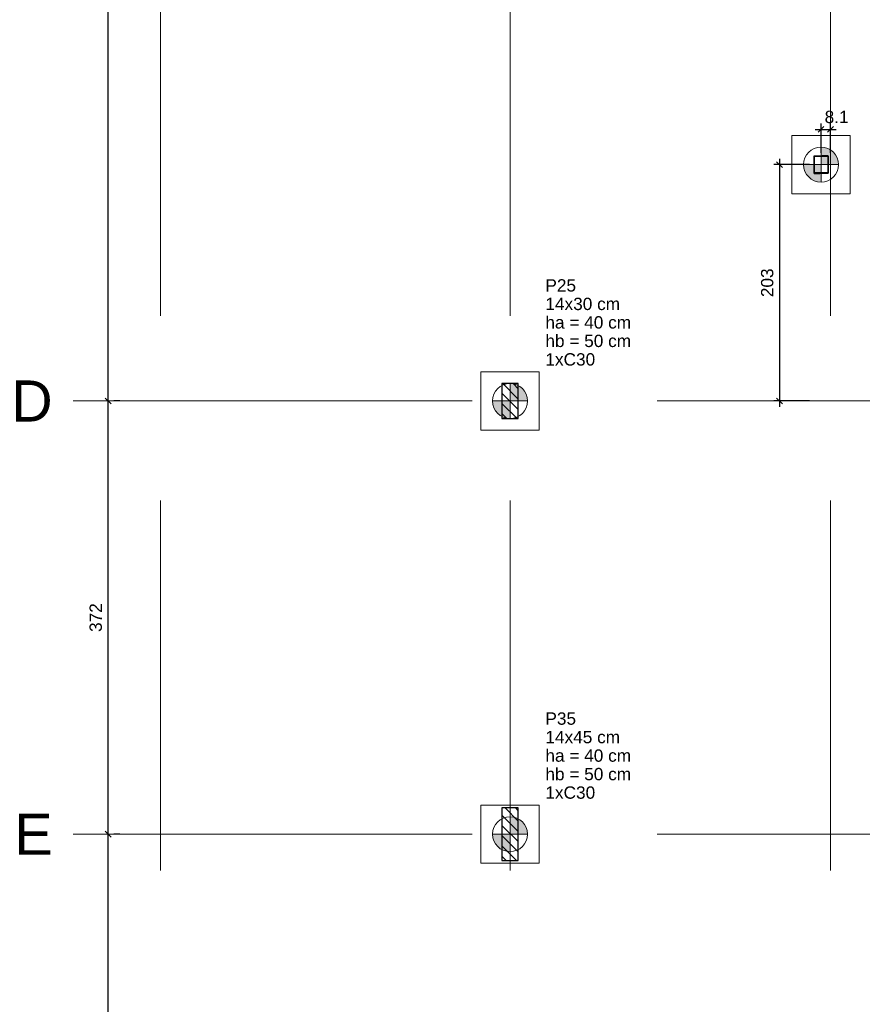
# Model space of a CAD drawing. Header units: millimetres. Extents: x 10906 to 25863, y 1966 to 4861.
# Tile 4 of 163: x 10906 to 10921, y 2935 to 2952. Entities that reach past the tile are written whole.
import ezdxf

# ---------------------------------------------------------------- set-up
doc = ezdxf.new("R2010")
doc.units = ezdxf.units.MM
doc.linetypes.add('DASHED2', pattern=[9.525, 6.35, -3.175])
doc.linetypes.add('DOT2', pattern=[3.175, 0, -3.175])
for name, color, linetype, lineweight in [('LC-Cotas', 4, 'Continuous', 5), ('LC-Eixos', 5, 'DASHED2', 5), ('LC-Estacas dos blocos', 252, 'Continuous', 5), ('LC-Hachuras dos pilares', 8, 'Continuous', 5), ('LC-Seção das fundações', 7, 'Continuous', 5), ('LC-Seção dos pilares', 4, 'Continuous', 30), ('LC-Textos', 7, 'Continuous', 20)]:
    doc.layers.add(name, color=color, linetype=linetype, lineweight=lineweight)
doc.styles.add('Arial', font='arial.ttf')
doc.styles.get("Standard").update_dxf_attribs({"font": 'arial.ttf'})
doc.dimstyles.new('UM_50.000000', dxfattribs={"dimtxt": 0.18, "dimasz": 0.2, "dimexe": 0.2, "dimexo": 0.5, "dimgap": 0, "dimtad": 1, "dimtih": 1, "dimtoh": 1, "dimlfac": 50, "dimzin": 0, "dimdsep": 46, "dimtxsty": 'Standard', "dimcen": 0.09, "dimdle": 0.2, "dimclrd": 256, "dimclre": 256, "dimclrt": 7, "dimazin": 0, "dimtfac": 1, "dimtofl": 0, "dimtmove": 0, "dimatfit": 3, "dimfxl": 1, "dimtolj": 1, "dimtzin": 0, "dimarcsym": 0})
pattern_1 = [(135, (10908.55917, 2930.6675), (-0.08838835, -0.08838835), [])]

# ---------------------------------------------------------------- blocks, each defined once
blk = doc.blocks.new('_Oblique')
at = {"color": 0, "linetype": 'ByBlock', "lineweight": -2}
blk.add_line((-0.5, -0.5), (0.5, 0.5), dxfattribs=at)
blk = doc.blocks.new('*D1367')
at = {"layer": 'Defpoints', "color": 0, "transparency": 16777216}
for p in [(10919.897, 2949.768), (10919.185, 2945.708), (10919.897, 2945.708)]:
    blk.add_point(p, dxfattribs=at)
at = {"layer": 'LC-Cotas', "lineweight": -2, "transparency": 16777216}
for p, q in [((10919.697, 2949.768), (10919.085, 2949.768)), ((10919.185, 2949.868), (10919.185, 2945.608)), ((10919.697, 2945.708), (10919.085, 2945.708))]:
    blk.add_line(p, q, dxfattribs=at)
at = {"layer": 'LC-Cotas', "lineweight": -2, "transparency": 16777216, "xscale": 0.1, "yscale": 0.1, "zscale": 0.1}
for p, rotation in [((10919.185, 2949.768), 90), ((10919.185, 2945.708), 270)]:
    blk.add_blockref('_Oblique', p, dxfattribs=dict(at, rotation=rotation))
at = {"layer": 'LC-Cotas', "color": 7, "transparency": 16777216, "insert": (10918.974, 2947.738), "char_height": 0.2118, "attachment_point": 5, "rotation": 90, "style": 'Arial'}
blk.add_mtext('\\A1;203', dxfattribs=at)
blk = doc.blocks.new('*D1295')
at = {"layer": 'Defpoints', "color": 0, "transparency": 16777216}
for p in [(10920.059, 2950.373), (10919.897, 2949.768), (10920.059, 2949.768)]:
    blk.add_point(p, dxfattribs=at)
at = {"layer": 'LC-Cotas', "lineweight": -2, "transparency": 16777216}
for p, q in [((10919.897, 2949.968), (10919.897, 2950.473)), ((10920.059, 2949.968), (10920.059, 2950.473)), ((10919.797, 2950.373), (10920.159, 2950.373))]:
    blk.add_line(p, q, dxfattribs=at)
at = {"layer": 'LC-Cotas', "lineweight": -2, "transparency": 16777216, "xscale": 0.1, "yscale": 0.1, "zscale": 0.1, "rotation": 180}
blk.add_blockref('_Oblique', (10919.897, 2950.373), dxfattribs=at)
at = {"layer": 'LC-Cotas', "lineweight": -2, "transparency": 16777216, "xscale": 0.1, "yscale": 0.1, "zscale": 0.1}
blk.add_blockref('_Oblique', (10920.059, 2950.373), dxfattribs=at)
at = {"layer": 'LC-Cotas', "color": 7, "transparency": 16777216, "insert": (10920.165, 2950.585), "char_height": 0.2118, "attachment_point": 5, "rotation": 0.0057, "style": 'Arial'}
blk.add_mtext('\\A1;8.1', dxfattribs=at)
blk = doc.blocks.new('*D1315')
at = {"layer": 'Defpoints', "color": 0, "transparency": 16777216}
for p in [(10907.659, 2938.268), (10907.659, 2938.268), (10907.659, 2930.668)]:
    blk.add_point(p, dxfattribs=at)
at = {"layer": 'LC-Cotas', "lineweight": -2, "transparency": 16777216}
for p, q in [((10907.659, 2930.568), (10907.659, 2938.368)), ((10907.859, 2938.268), (10907.759, 2938.268)), ((10907.859, 2930.668), (10907.759, 2930.668))]:
    blk.add_line(p, q, dxfattribs=at)
at = {"layer": 'LC-Cotas', "lineweight": -2, "transparency": 16777216, "xscale": 0.1, "yscale": 0.1, "zscale": 0.1}
for p, rotation in [((10907.659, 2938.268), 90), ((10907.659, 2930.668), 270)]:
    blk.add_blockref('_Oblique', p, dxfattribs=dict(at, rotation=rotation))
at = {"layer": 'LC-Cotas', "color": 7, "transparency": 16777216, "insert": (10907.447, 2934.468), "char_height": 0.2118, "attachment_point": 5, "rotation": 90, "style": 'Arial'}
blk.add_mtext('\\A1;380', dxfattribs=at)
blk = doc.blocks.new('*D1316')
at = {"layer": 'Defpoints', "color": 0, "transparency": 16777216}
for p in [(10907.659, 2945.708), (10907.659, 2945.708), (10907.659, 2938.268)]:
    blk.add_point(p, dxfattribs=at)
at = {"layer": 'LC-Cotas', "lineweight": -2, "transparency": 16777216}
for p, q in [((10907.659, 2938.168), (10907.659, 2945.808)), ((10907.859, 2945.708), (10907.759, 2945.708)), ((10907.859, 2938.268), (10907.759, 2938.268))]:
    blk.add_line(p, q, dxfattribs=at)
at = {"layer": 'LC-Cotas', "lineweight": -2, "transparency": 16777216, "xscale": 0.1, "yscale": 0.1, "zscale": 0.1}
for p, rotation in [((10907.659, 2945.708), 90), ((10907.659, 2938.268), 270)]:
    blk.add_blockref('_Oblique', p, dxfattribs=dict(at, rotation=rotation))
at = {"layer": 'LC-Cotas', "color": 7, "transparency": 16777216, "insert": (10907.447, 2941.988), "char_height": 0.2118, "attachment_point": 5, "rotation": 90, "style": 'Arial'}
blk.add_mtext('\\A1;372', dxfattribs=at)
blk = doc.blocks.new('*D1317')
at = {"layer": 'Defpoints', "color": 0, "transparency": 16777216}
for p in [(10907.659, 2965.328), (10907.659, 2965.328), (10907.659, 2945.708)]:
    blk.add_point(p, dxfattribs=at)
at = {"layer": 'LC-Cotas', "lineweight": -2, "transparency": 16777216}
for p, q in [((10907.659, 2945.608), (10907.659, 2965.428)), ((10907.859, 2965.328), (10907.759, 2965.328)), ((10907.859, 2945.708), (10907.759, 2945.708))]:
    blk.add_line(p, q, dxfattribs=at)
at = {"layer": 'LC-Cotas', "lineweight": -2, "transparency": 16777216, "xscale": 0.1, "yscale": 0.1, "zscale": 0.1}
for p, rotation in [((10907.659, 2965.328), 90), ((10907.659, 2945.708), 270)]:
    blk.add_blockref('_Oblique', p, dxfattribs=dict(at, rotation=rotation))
at = {"layer": 'LC-Cotas', "color": 7, "transparency": 16777216, "insert": (10907.447, 2955.518), "char_height": 0.2118, "attachment_point": 5, "rotation": 90, "style": 'Arial'}
blk.add_mtext('\\A1;981', dxfattribs=at)

msp = doc.modelspace()

# ---------------------------------------------------------------- hatches: boundary and pattern name
at = {"layer": 'LC-Estacas dos blocos', "linetype": 'Continuous'}
for points in [[(10920.19717, 2949.76751), (10920.18695, 2949.84515), (10920.15698, 2949.91751), (10920.1093, 2949.97964), (10920.04717, 2950.02731), (10919.97481, 2950.05728), (10919.89717, 2950.06751), (10919.89717, 2949.76751), (10920.19717, 2949.76751)], [(10919.81952, 2949.47773), (10919.89717, 2949.46751), (10919.89717, 2949.76751), (10919.59717, 2949.76751), (10919.60739, 2949.68986), (10919.63736, 2949.61751), (10919.68504, 2949.55537), (10919.74717, 2949.5077), (10919.81952, 2949.47773)], [(10914.84895, 2945.78515), (10914.81898, 2945.85751), (10914.7713, 2945.91964), (10914.70917, 2945.96731), (10914.63681, 2945.99728), (10914.55917, 2946.00751), (10914.55917, 2945.70751), (10914.85917, 2945.70751), (10914.84895, 2945.78515)], [(10914.48152, 2945.41773), (10914.55917, 2945.40751), (10914.55917, 2945.70751), (10914.25917, 2945.70751), (10914.26939, 2945.62986), (10914.29936, 2945.55751), (10914.34704, 2945.49537), (10914.40917, 2945.4477), (10914.48152, 2945.41773)], [(10914.84895, 2938.34515), (10914.81898, 2938.41751), (10914.7713, 2938.47964), (10914.70917, 2938.52731), (10914.63681, 2938.55728), (10914.55917, 2938.56751), (10914.55917, 2938.26751), (10914.85917, 2938.26751), (10914.84895, 2938.34515)], [(10914.48152, 2937.97773), (10914.55917, 2937.96751), (10914.55917, 2938.26751), (10914.25917, 2938.26751), (10914.26939, 2938.18986), (10914.29936, 2938.11751), (10914.34704, 2938.05537), (10914.40917, 2938.0077), (10914.48152, 2937.97773)]]:
    msp.add_hatch(color=256, dxfattribs=at).paths.add_polyline_path(points)
at = {"layer": 'LC-Hachuras dos pilares', "linetype": 'Continuous'}
h = msp.add_hatch(dxfattribs=at)
h.set_pattern_fill('ANSI31', color=256, angle=90, style=0)
h.set_pattern_definition(pattern_1)
h.paths.add_polyline_path([(10920.01117, 2949.91751), (10920.01211, 2949.91743), (10920.01302, 2949.91721), (10920.01389, 2949.91685), (10920.01469, 2949.91636), (10920.01541, 2949.91575), (10920.01602, 2949.91503), (10920.01651, 2949.91423), (10920.01687, 2949.91336), (10920.01709, 2949.91244), (10920.01717, 2949.91151), (10920.01717, 2949.62351), (10920.01709, 2949.62257), (10920.01687, 2949.62165), (10920.01651, 2949.62078), (10920.01602, 2949.61998), (10920.01541, 2949.61926), (10920.01469, 2949.61865), (10920.01389, 2949.61816), (10920.01302, 2949.6178), (10920.01211, 2949.61758), (10920.01117, 2949.61751), (10919.78317, 2949.61751), (10919.78223, 2949.61758), (10919.78131, 2949.6178), (10919.78044, 2949.61816), (10919.77964, 2949.61865), (10919.77893, 2949.61926), (10919.77831, 2949.61998), (10919.77782, 2949.62078), (10919.77746, 2949.62165), (10919.77724, 2949.62257), (10919.77717, 2949.62351), (10919.77717, 2949.91151), (10919.77724, 2949.91244), (10919.77746, 2949.91336), (10919.77782, 2949.91423), (10919.77831, 2949.91503), (10919.77893, 2949.91575), (10919.77964, 2949.91636), (10919.78044, 2949.91685), (10919.78131, 2949.91721), (10919.78223, 2949.91743), (10919.78317, 2949.91751), (10920.01117, 2949.91751)])
h.paths.add_polyline_path([(10920.00517, 2949.91151), (10920.00611, 2949.91143), (10920.00702, 2949.91121), (10920.00789, 2949.91085), (10920.00869, 2949.91036), (10920.00941, 2949.90975), (10920.01002, 2949.90903), (10920.01051, 2949.90823), (10920.01087, 2949.90736), (10920.01109, 2949.90644), (10920.01117, 2949.90551), (10920.01117, 2949.62951), (10920.01109, 2949.62857), (10920.01087, 2949.62765), (10920.01051, 2949.62678), (10920.01002, 2949.62598), (10920.00941, 2949.62526), (10920.00869, 2949.62465), (10920.00789, 2949.62416), (10920.00702, 2949.6238), (10920.00611, 2949.62358), (10920.00517, 2949.62351), (10919.78917, 2949.62351), (10919.78823, 2949.62358), (10919.78731, 2949.6238), (10919.78644, 2949.62416), (10919.78564, 2949.62465), (10919.78493, 2949.62526), (10919.78431, 2949.62598), (10919.78382, 2949.62678), (10919.78346, 2949.62765), (10919.78324, 2949.62857), (10919.78317, 2949.62951), (10919.78317, 2949.90551), (10919.78324, 2949.90644), (10919.78346, 2949.90736), (10919.78382, 2949.90823), (10919.78431, 2949.90903), (10919.78493, 2949.90975), (10919.78564, 2949.91036), (10919.78644, 2949.91085), (10919.78731, 2949.91121), (10919.78823, 2949.91143), (10919.78917, 2949.91151), (10920.00517, 2949.91151)], flags=0)
h = msp.add_hatch(dxfattribs=at)
h.set_pattern_fill('ANSI31', color=256, angle=90, style=0)
h.set_pattern_definition(pattern_1)
h.paths.add_polyline_path([(10914.41917, 2945.40751), (10914.69917, 2945.40751), (10914.69917, 2946.00751), (10914.41917, 2946.00751), (10914.41917, 2945.40751)])
h = msp.add_hatch(dxfattribs=at)
h.set_pattern_fill('ANSI31', color=256, angle=90, style=0)
h.set_pattern_definition(pattern_1)
h.paths.add_polyline_path([(10914.41917, 2937.81751), (10914.69917, 2937.81751), (10914.69917, 2938.71751), (10914.41917, 2938.71751), (10914.41917, 2937.81751)])

# ---------------------------------------------------------------- linework, layer by layer
at = {"layer": 'LC-Eixos'}
for p, q in [((10908.55917, 2982.09601), (10908.55917, 2920.56751)), ((10914.55917, 2982.09601), (10914.55917, 2920.56751)), ((10920.05917, 2982.09601), (10920.05917, 2920.56751)), ((10907.05917, 2945.70751), (10907.55917, 2945.70751)), ((10907.55917, 2945.70751), (10993.94087, 2945.70751)), ((10907.05917, 2938.26751), (10907.55917, 2938.26751)), ((10907.55917, 2938.26751), (10993.94087, 2938.26751))]:
    msp.add_line(p, q, dxfattribs=at)
at = {"layer": 'LC-Estacas dos blocos'}
for p, q in [((10919.89717, 2949.46751), (10919.89717, 2950.06751)), ((10919.59717, 2949.76751), (10920.19717, 2949.76751)), ((10914.55917, 2945.40751), (10914.55917, 2946.00751)), ((10914.25917, 2945.70751), (10914.85917, 2945.70751)), ((10914.55917, 2937.96751), (10914.55917, 2938.56751)), ((10914.25917, 2938.26751), (10914.85917, 2938.26751))]:
    msp.add_line(p, q, dxfattribs=at)
for centre in [(10919.89717, 2949.76751), (10914.55917, 2945.70751), (10914.55917, 2938.26751)]:
    msp.add_circle(centre, 0.3, dxfattribs=at)
at = {"layer": 'LC-Seção das fundações'}
for points in [[(10919.39717, 2950.26751), (10919.39717, 2949.26751), (10920.39717, 2949.26751), (10920.39717, 2950.26751), (10919.39717, 2950.26751)], [(10914.05917, 2946.20751), (10914.05917, 2945.20751), (10915.05917, 2945.20751), (10915.05917, 2946.20751), (10914.05917, 2946.20751)], [(10914.05917, 2938.76751), (10914.05917, 2937.76751), (10915.05917, 2937.76751), (10915.05917, 2938.76751), (10914.05917, 2938.76751)]]:
    msp.add_lwpolyline(points, close=True, dxfattribs=at)
at = {"layer": 'LC-Seção dos pilares'}
for points in [[(10920.01117, 2949.91751), (10920.01211, 2949.91743), (10920.01302, 2949.91721), (10920.01389, 2949.91685), (10920.01469, 2949.91636), (10920.01541, 2949.91575), (10920.01602, 2949.91503), (10920.01651, 2949.91423), (10920.01687, 2949.91336), (10920.01709, 2949.91244), (10920.01717, 2949.91151), (10920.01717, 2949.62351), (10920.01709, 2949.62257), (10920.01687, 2949.62165), (10920.01651, 2949.62078), (10920.01602, 2949.61998), (10920.01541, 2949.61926), (10920.01469, 2949.61865), (10920.01389, 2949.61816), (10920.01302, 2949.6178), (10920.01211, 2949.61758), (10920.01117, 2949.61751), (10919.78317, 2949.61751), (10919.78223, 2949.61758), (10919.78131, 2949.6178), (10919.78044, 2949.61816), (10919.77964, 2949.61865), (10919.77893, 2949.61926), (10919.77831, 2949.61998), (10919.77782, 2949.62078), (10919.77746, 2949.62165), (10919.77724, 2949.62257), (10919.77717, 2949.62351), (10919.77717, 2949.91151), (10919.77724, 2949.91244), (10919.77746, 2949.91336), (10919.77782, 2949.91423), (10919.77831, 2949.91503), (10919.77893, 2949.91575), (10919.77964, 2949.91636), (10919.78044, 2949.91685), (10919.78131, 2949.91721), (10919.78223, 2949.91743), (10919.78317, 2949.91751), (10920.01117, 2949.91751)], [(10920.00517, 2949.91151), (10920.00611, 2949.91143), (10920.00702, 2949.91121), (10920.00789, 2949.91085), (10920.00869, 2949.91036), (10920.00941, 2949.90975), (10920.01002, 2949.90903), (10920.01051, 2949.90823), (10920.01087, 2949.90736), (10920.01109, 2949.90644), (10920.01117, 2949.90551), (10920.01117, 2949.62951), (10920.01109, 2949.62857), (10920.01087, 2949.62765), (10920.01051, 2949.62678), (10920.01002, 2949.62598), (10920.00941, 2949.62526), (10920.00869, 2949.62465), (10920.00789, 2949.62416), (10920.00702, 2949.6238), (10920.00611, 2949.62358), (10920.00517, 2949.62351), (10919.78917, 2949.62351), (10919.78823, 2949.62358), (10919.78731, 2949.6238), (10919.78644, 2949.62416), (10919.78564, 2949.62465), (10919.78493, 2949.62526), (10919.78431, 2949.62598), (10919.78382, 2949.62678), (10919.78346, 2949.62765), (10919.78324, 2949.62857), (10919.78317, 2949.62951), (10919.78317, 2949.90551), (10919.78324, 2949.90644), (10919.78346, 2949.90736), (10919.78382, 2949.90823), (10919.78431, 2949.90903), (10919.78493, 2949.90975), (10919.78564, 2949.91036), (10919.78644, 2949.91085), (10919.78731, 2949.91121), (10919.78823, 2949.91143), (10919.78917, 2949.91151), (10920.00517, 2949.91151)], [(10914.41917, 2945.40751), (10914.69917, 2945.40751), (10914.69917, 2946.00751), (10914.41917, 2946.00751), (10914.41917, 2945.40751)], [(10914.41917, 2937.81751), (10914.69917, 2937.81751), (10914.69917, 2938.71751), (10914.41917, 2938.71751), (10914.41917, 2937.81751)]]:
    msp.add_lwpolyline(points, close=True, dxfattribs=at)
at = {"layer": 'LC-Seção dos pilares', "linetype": 'DOT2', "ltscale": 0.05}
msp.add_lwpolyline([(10919.77717, 2949.61751), (10920.01717, 2949.61751), (10920.01717, 2949.91751), (10919.77717, 2949.91751), (10919.77717, 2949.61751)], close=True, dxfattribs=at)

# ---------------------------------------------------------------- texts
at = {"layer": 'LC-Textos', "linetype": 'Continuous', "line_spacing_factor": 0.798, "style": 'Arial'}
for s, insert, char_height, width, attachment_point in [('P25', (10915.16507, 2947.58421), 0.2118, 1.0538074, 7), ('14x30 cm', (10915.16507, 2947.26651), 0.2118, 2.5637836, 7), ('ha = 40 cm', (10915.16507, 2946.94881), 0.2118, 2.9477737, 7), ('hb = 50 cm', (10915.16507, 2946.63111), 0.2118, 2.9477737, 7), ('1xC30', (10915.16507, 2946.31341), 0.2118, 1.7063019, 7), ('D', (10906.70617, 2945.35451), 0.706, 1.4281529, 9), ('P35', (10915.16507, 2940.14421), 0.2118, 1.0538074, 7), ('14x45 cm', (10915.16507, 2939.82651), 0.2118, 2.5637836, 7), ('ha = 40 cm', (10915.16507, 2939.50881), 0.2118, 2.9477737, 7), ('hb = 50 cm', (10915.16507, 2939.19111), 0.2118, 2.9477737, 7), ('1xC30', (10915.16507, 2938.87341), 0.2118, 1.7063019, 7), ('E', (10906.70617, 2937.91451), 0.706, 1.3190378, 9)]:
    msp.add_mtext(s, dxfattribs=dict(at, insert=insert, char_height=char_height, width=width, attachment_point=attachment_point))

# ---------------------------------------------------------------- dimensions: what is measured, and where the dimension line sits
at = {"layer": 'LC-Cotas'}
for base, p1, p2, picture, middle in [((10907.65917, 2965.32751), (10907.65917, 2945.70751), (10907.65917, 2965.32751), '*D1317', (10907.44737, 2955.51751)), ((10919.18537, 2945.70751), (10919.89717, 2949.76751), (10919.89717, 2945.70751), '*D1367', (10918.97357, 2947.73751)), ((10907.65917, 2945.70751), (10907.65917, 2938.26751), (10907.65917, 2945.70751), '*D1316', (10907.44737, 2941.98751)), ((10907.65917, 2938.26751), (10907.65917, 2930.66751), (10907.65917, 2938.26751), '*D1315', (10907.44737, 2934.46751))]:
    dim = msp.add_linear_dim(base=base, p1=p1, p2=p2, angle=90, dimstyle='UM_50.000000', override={"dimtxt": 0.2118, "dimasz": 0.1, "dimexe": 0.1, "dimexo": 0.2, "dimtad": 1, "dimtih": 0, "dimtoh": 0, "dimdec": 1, "dimlfac": 50, "dimzin": 8, "dimtxsty": 'Arial', "dimblk": 'Oblique', "dimblk1": 'Oblique', "dimblk2": 'Oblique', "dimsah": 1, "dimdle": 0.1, "dimse1": 0, "dimse2": 0, "dimclrt": 7, "dimadec": 1, "dimazin": 3, "dimtmove": 2, "dimldrblk": 'Oblique'}, dxfattribs=at)
    dim.commit()
    dim.dimension.update_dxf_attribs({"geometry": picture, "text_midpoint": middle, "dimtype": 160, "text_rotation": 90})
dim = msp.add_linear_dim(base=(10920.05917, 2950.37341), p1=(10919.89717, 2949.76751), p2=(10920.05917, 2949.76751), dimstyle='UM_50.000000', override={"dimtxt": 0.2118, "dimasz": 0.1, "dimexe": 0.1, "dimexo": 0.2, "dimtad": 1, "dimtih": 0, "dimtoh": 0, "dimdec": 1, "dimlfac": 50, "dimzin": 8, "dimtxsty": 'Arial', "dimblk": 'Oblique', "dimblk1": 'Oblique', "dimblk2": 'Oblique', "dimsah": 1, "dimdle": 0.1, "dimse1": 0, "dimse2": 0, "dimclrt": 7, "dimadec": 1, "dimazin": 3, "dimtmove": 2, "dimldrblk": 'Oblique'}, dxfattribs=at)
dim.commit()
dim.dimension.update_dxf_attribs({"geometry": '*D1295', "text_midpoint": (10920.16507, 2950.58521), "dimtype": 160, "text_rotation": 0.00573})

doc.saveas('drawing.dxf')
